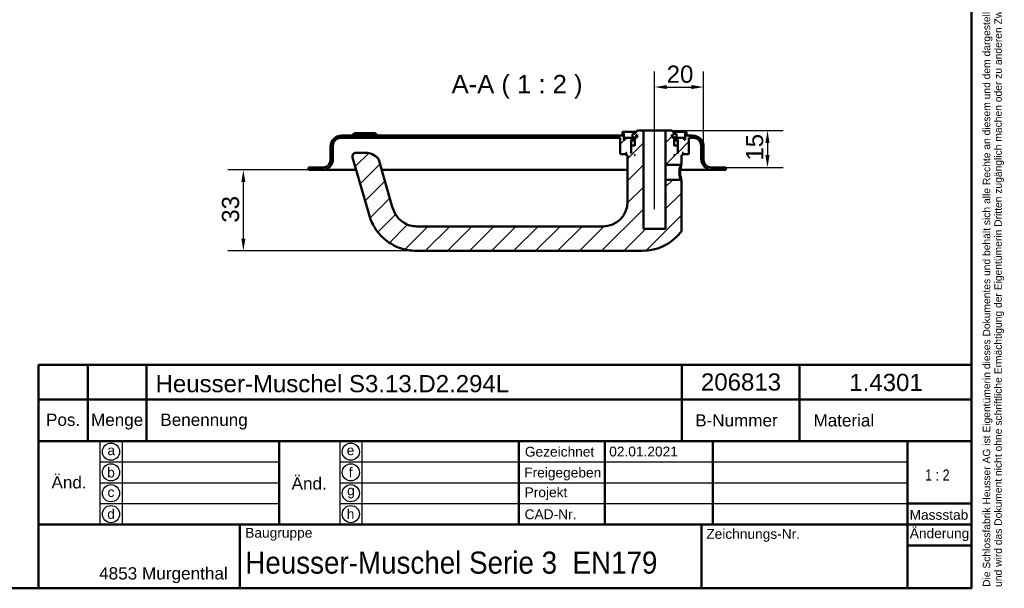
# Model space of a CAD drawing. Header units: millimetres. Extents: x 20 to 833, y 20 to 574.
# Tile 4 of 5: x 432 to 833, y 20 to 252. Entities that reach past the tile are written whole.
import ezdxf
from ezdxf.enums import TextEntityAlignment as Align

# ---------------------------------------------------------------- set-up
doc = ezdxf.new("R2010")
doc.units = ezdxf.units.MM
doc.header["$LTSCALE"] = 2
for name, color, linetype, lineweight in [('Bemaßungen(DIN)', 7, 'Continuous', 25), ('Mittellinie(DIN)', 7, 'Continuous', 25), ('Sichtbare Kanten(DIN)', 7, 'Continuous', 50), ('Skizziergeometrie(DIN)', 7, 'Continuous', 50), ('Skizzierlinie(DIN)', 7, 'Continuous', 25), ('Symbole(DIN)', 7, 'Continuous', 25)]:
    doc.layers.add(name, color=color, linetype=linetype, lineweight=lineweight)
doc.layers.add('Schraffur', color=179, linetype='Continuous', lineweight=9, true_color=0x1e1e47)
doc.styles.add('Aktuell-DIN', font='arial.ttf')
doc.styles.add('Aktuell-DINGroßer Text', font='arial.ttf')
doc.styles.add('STANDARD-DIN~0', font='arial.ttf')
doc.styles.add('Textstil10', font='arial.ttf')
doc.styles.add('Textstil41', font='arial.ttf', dxfattribs={"width": 0.8})
doc.styles.add('Textstil83', font='arial.ttf', dxfattribs={"width": 0.8})
doc.dimstyles.new('CAD-LAN', dxfattribs={"dimscale": 2, "dimtxt": 3.5, "dimasz": 2.5, "dimexe": 3.175, "dimexo": 0, "dimgap": 0.8, "dimtad": 1, "dimrnd": 1e-08, "dimtxsty": 'STANDARD-DIN~0', "dimcen": 0.09, "dimdle": 10, "dimclrd": 250, "dimclre": 250, "dimclrt": 250, "dimadec": 0, "dimazin": 2, "dimtfac": 1, "dimtmove": 0, "dimatfit": 3, "dimfxl": 1, "dimtolj": 1, "dimtzin": 0, "dimlwd": 25, "dimlwe": 25, "dimarcsym": 0})

# ---------------------------------------------------------------- blocks, each defined once
blk = doc.blocks.new('Ränder Standardrahmen')
at = {"layer": 'Skizziergeometrie(DIN)', "flags": 128}
blk.add_lwpolyline([(10, 10), (10, 287), (410, 287), (410, 10), (10, 10)], dxfattribs=at)
blk = doc.blocks.new('Schriftfelder Heusser')
at = {"layer": 'Skizziergeometrie(DIN)'}
for p, q in [((101, 229.92), (101, 236.92)), ((101, 236.92), (291, 236.92)), ((111, 229.92), (111, 236.92)), ((123, 229.92), (123, 236.92)), ((232, 229.92), (232, 236.92)), ((256, 229.92), (256, 236.92)), ((291, 236.92), (291, 229.92)), ((101, 191.42), (101, 229.92)), ((101, 229.92), (291, 229.92)), ((111, 229.92), (111, 221.42)), ((123, 229.92), (123, 221.42)), ((232, 229.92), (232, 221.42)), ((256, 229.92), (256, 221.42)), ((291, 229.92), (291, 191.42)), ((101, 221.42), (291, 221.42)), ((150, 221.42), (150, 204.42)), ((198.85, 221.42), (198.85, 204.42)), ((216.35, 221.42), (216.35, 204.42)), ((238.35, 221.42), (238.35, 204.42)), ((278, 221.42), (278, 191.42)), ((278, 208.67), (291, 208.67)), ((101, 204.42), (291, 204.42)), ((142, 204.42), (142, 191.42)), ((236, 204.42), (236, 191.42)), ((278, 200.17), (291, 200.17)), ((291, 191.42), (101, 191.42))]:
    blk.add_line(p, q, dxfattribs=at)
at = {"layer": 'Skizzierlinie(DIN)'}
for p, q in [((113.5, 221.42), (113.5, 204.42)), ((118, 221.42), (118, 204.42)), ((162.35, 221.42), (162.35, 204.42)), ((166.85, 221.42), (166.85, 204.42)), ((113.5, 217.17), (150, 217.17)), ((162.35, 217.17), (278, 217.17)), ((113.5, 212.92), (150, 212.92)), ((162.35, 212.92), (278, 212.92)), ((113.5, 208.67), (150, 208.67)), ((162.35, 208.67), (278, 208.67))]:
    blk.add_line(p, q, dxfattribs=at)
for centre in [(115.75, 219.25), (164.6, 219.25), (115.75, 215.04), (164.6, 215.04), (115.75, 210.79), (164.6, 210.79), (115.75, 206.54), (164.6, 206.54)]:
    blk.add_circle(centre, 1.75, dxfattribs=at)
at = {"layer": 'Symbole(DIN)', "color": 7, "insert": (293.33, 191.7), "char_height": 1.5, "width": 182.3003, "attachment_point": 1, "rotation": 90, "line_spacing_factor": 0.944221, "style": 'Aktuell-DIN'}
blk.add_mtext('\\fArial|b0|i0;\\H1.5000;Die Schlossfabrik Heusser AG ist Eigentümerin dieses Dokumentes und behält sich alle Rechte an diesem und dem dargestellten Gegenstand vor. Der Empfänger anerkennt diese Rechte\\Pund wird das Dokument nicht ohne schriftliche Ermächtigung der Eigentümerin Dritten zugänglich machen oder zu anderen Zwecken verwenden, zu dem es ihm übergeben worden ist.\\P ', dxfattribs=at)
at = {"layer": 'Symbole(DIN)', "color": 179, "true_color": 0x262659, "style": 'Aktuell-DIN'}
for s, insert, char_height, attachment_point in [('Pos.', (106, 227), 2.489, 2), ('Menge', (117, 227), 2.489, 2), ('Benennung', (125.81, 225.38), 2.489, 4), ('B-Nummer', (234.74, 225.62), 2.489, 4), ('Material', (265.02, 225.62), 2.489, 5), ('\\fArial|b0|i0;a', (115.81, 219.53), 2, 5), ('\\fArial|b0|i0;e', (164.54, 219.53), 2, 5), ('\\fArial|b0|i0;Gezeichnet', (200.05, 219.23), 2, 4), ('\\fArial|b0|i0;b', (115.75, 215), 2, 5), ('\\fArial|b0|i0;f', (164.55, 215.06), 2, 5), ('\\fArial|b0|i0;Freigegeben', (199.92, 216), 2, 1), ('\\fArial|b0|i0;c', (115.75, 211.01), 2, 5), ('\\fArial|b0|i0;g', (164.63, 211.05), 2, 5), ('\\fArial|b0|i0;Projekt', (200, 211.98), 2, 1), ('\\fArial|b0|i0;d', (115.76, 206.55), 2, 5), ('\\fArial|b0|i0;h', (164.55, 206.57), 2, 5), ('\\fArial|b0|i0;CAD-Nr.', (200, 207.5), 2, 1), ('\\fArial|b0|i0;\\H2.0000;Massstab', (284.39, 206.37), 2, 5), ('\\fArial|b0|i0;\\H2.0000;Baugruppe', (143.1, 203.73), 2, 1), ('\\fArial|b0|i0;Zeichnungs-Nr.', (237, 203.5), 2, 1), ('\\fArial|b0|i0;\\H2.5000;4853 Murgenthal', (113.33, 192.46), 2.5, 7)]:
    blk.add_mtext(s, dxfattribs=dict(at, insert=insert, char_height=char_height, attachment_point=attachment_point))
at = {"layer": 'Symbole(DIN)', "color": 179, "true_color": 0x262659, "attachment_point": 5, "style": 'Aktuell-DIN'}
for s, insert, char_height, width in [('Änd.', (107.21, 213), 2.489, 12.3494), ('Änd.', (156.12, 212.76), 2.489, 12.3494), ('\\fArial|b0|i0;Änderung', (284.51, 202.33), 2, 12.1143)]:
    blk.add_mtext(s, dxfattribs=dict(at, insert=insert, char_height=char_height, width=width))
at = {"layer": 'Symbole(DIN)', "color": 7, "insert": (143.1, 196.62), "char_height": 4.5, "width": 90.18, "attachment_point": 4, "style": 'Aktuell-DIN'}
blk.add_mtext('\\fArial|b0|i0;\\W0.90;\\H4.5000;Heusser-Muschel Serie 3  EN179', dxfattribs=at)
at = {"layer": 'Symbole(DIN)', "color": 179, "true_color": 0x262659, "style": 'Textstil10'}
blk.add_attdef('ERSTELLUNGSDATUM_001', (217.23, 218.29), '', height=2, dxfattribs=at)
at = {"layer": 'Symbole(DIN)', "color": 179, "true_color": 0x262659}
for tag, height, style, p in [('AUTOR', 2.49, 'Aktuell-DIN', (240.03, 219.26)), ('KONTROLLDATUM', 2, 'Textstil10', (217.42, 215.04)), ('KONTROLLIERT_VON', 2, 'Textstil10', (239.98, 215.05))]:
    blk.add_attdef(tag, text='', height=height, dxfattribs=dict(at, style=style)).set_placement(p, align=Align.MIDDLE_LEFT)
at = {"layer": 'Symbole(DIN)', "color": 7, "style": 'Textstil83', "width": 0.8}
blk.add_attdef('Anfänglicher_Ansichtsmaßstab_001', (281.57, 213.34), '', height=2.3, dxfattribs=at)
at = {"layer": 'Symbole(DIN)', "color": 179, "true_color": 0x262659, "style": 'Textstil10'}
blk.add_attdef('PROJEKT', text='', height=2, dxfattribs=at).set_placement((217.77, 209.72), align=Align.BOTTOM_LEFT)
at = {"layer": 'Symbole(DIN)', "color": 7, "style": 'Textstil41', "width": 0.8}
blk.add_attdef('STATUS', text='', height=5, dxfattribs=at).set_placement((284.53, 195.86), align=Align.MIDDLE_CENTER)
blk = doc.blocks.new('*D25')
at = {"layer": 'Bemaßungen(DIN)', "color": 250, "linetype": 'Continuous', "lineweight": 25, "true_color": 0x3f3f3f, "transparency": 16777216}
for p, q in [((690.93, 211.51), (690.93, 230.62)), ((710.93, 200.01), (710.93, 230.62)), ((695.93, 224.27), (705.93, 224.27))]:
    blk.add_line(p, q, dxfattribs=at)
at = {"layer": 'Bemaßungen(DIN)', "color": 250, "linetype": 'Continuous', "true_color": 0x3f3f3f, "transparency": 16777216}
for points in [[(695.93, 225.1), (695.93, 223.44), (690.93, 224.27)], [(705.93, 225.1), (705.93, 223.44), (710.93, 224.27)]]:
    blk.add_solid(points, dxfattribs=at)
at = {"layer": 'Defpoints', "color": 0, "linetype": 'Continuous', "transparency": 16777216}
for p in [(710.93, 224.27), (690.93, 211.51), (710.93, 200.01)]:
    blk.add_point(p, dxfattribs=at)
at = {"layer": 'Bemaßungen(DIN)', "color": 250, "linetype": 'Continuous', "lineweight": 25, "true_color": 0x3f3f3f, "transparency": 16777216, "insert": (695.87, 233.02), "char_height": 7, "attachment_point": 1, "style": 'STANDARD-DIN~0'}
blk.add_mtext('\\A1;20', dxfattribs=at)
blk = doc.blocks.new('*D26')
at = {"layer": 'Bemaßungen(DIN)', "color": 250, "linetype": 'Continuous', "lineweight": 25, "true_color": 0x3f3f3f, "transparency": 16777216}
for p, q in [((697.93, 206.51), (743.28, 206.51)), ((736.93, 201.51), (736.93, 196.51)), ((719.93, 191.51), (743.28, 191.51))]:
    blk.add_line(p, q, dxfattribs=at)
at = {"layer": 'Bemaßungen(DIN)', "color": 250, "linetype": 'Continuous', "true_color": 0x3f3f3f, "transparency": 16777216}
for points in [[(736.1, 201.51), (737.76, 201.51), (736.93, 206.51)], [(736.1, 196.51), (737.76, 196.51), (736.93, 191.51)]]:
    blk.add_solid(points, dxfattribs=at)
at = {"layer": 'Defpoints', "color": 0, "linetype": 'Continuous', "transparency": 16777216}
for p in [(697.93, 206.51), (719.93, 191.51), (736.93, 191.51)]:
    blk.add_point(p, dxfattribs=at)
at = {"layer": 'Bemaßungen(DIN)', "color": 250, "linetype": 'Continuous', "lineweight": 25, "true_color": 0x3f3f3f, "transparency": 16777216, "insert": (728.18, 194.29), "char_height": 7, "attachment_point": 1, "rotation": 90, "style": 'STANDARD-DIN~0'}
blk.add_mtext('\\A1;15', dxfattribs=at)
blk = doc.blocks.new('*D27')
at = {"layer": 'Bemaßungen(DIN)', "color": 250, "linetype": 'Continuous', "lineweight": 25, "true_color": 0x3f3f3f, "transparency": 16777216}
for p, q in [((549.93, 190.51), (517.08, 190.51)), ((523.43, 162.51), (523.43, 185.51)), ((593.93, 157.51), (517.08, 157.51))]:
    blk.add_line(p, q, dxfattribs=at)
at = {"layer": 'Bemaßungen(DIN)', "color": 250, "linetype": 'Continuous', "true_color": 0x3f3f3f, "transparency": 16777216}
for points in [[(522.6, 185.51), (524.26, 185.51), (523.43, 190.51)], [(522.6, 162.51), (524.26, 162.51), (523.43, 157.51)]]:
    blk.add_solid(points, dxfattribs=at)
at = {"layer": 'Defpoints', "color": 0, "linetype": 'Continuous', "transparency": 16777216}
for p in [(523.43, 190.51), (549.93, 190.51), (593.93, 157.51)]:
    blk.add_point(p, dxfattribs=at)
at = {"layer": 'Bemaßungen(DIN)', "color": 250, "linetype": 'Continuous', "lineweight": 25, "true_color": 0x3f3f3f, "transparency": 16777216, "insert": (514.68, 168.99), "char_height": 7, "attachment_point": 1, "rotation": 90, "style": 'STANDARD-DIN~0'}
blk.add_mtext('\\A1;33', dxfattribs=at)

msp = doc.modelspace()

# ---------------------------------------------------------------- hatches: boundary and pattern name
at = {"layer": 'Schraffur'}
h = msp.add_hatch(dxfattribs=at)
h.set_pattern_fill('ANSI31', color=256, scale=50.8, style=0)
h.set_pattern_definition([(45, (0, 0), (-4.49013, 4.49013), [])])
edge = h.paths.add_edge_path()
edge.add_spline(control_points=[(701.557, 192.505), (701.619, 192.565), (701.68, 192.625), (701.804, 192.745), (701.867, 192.806), (701.93, 192.866)], knot_values=[-0.0518079, -0.0518079, -0.0518079, -0.0518079, -0.0259867, -0.0259867, 0, 0, 0, 0], degree=3, periodic=0)
edge.add_line((701.93, 192.866), (701.93, 196.505))
edge.add_line((701.93, 196.505), (702.23, 196.505))
edge.add_line((702.23, 196.505), (702.43, 196.705))
edge.add_line((702.43, 196.705), (702.43, 197.305))
edge.add_line((702.43, 197.305), (702.23, 197.505))
edge.add_line((702.23, 197.505), (702.53, 197.505))
edge.add_line((702.53, 197.505), (702.53, 197.005))
edge.add_line((702.53, 197.005), (702.63, 196.905))
edge.add_line((702.63, 196.905), (704.73, 196.905))
edge.add_line((704.73, 196.905), (704.93, 197.105))
edge.add_line((704.93, 197.105), (704.93, 203.505))
edge.add_line((704.93, 203.505), (706.93, 203.505))
edge.add_ellipse((706.93, 200.505), major_axis=(0, 3), ratio=1, start_angle=270, end_angle=360, ccw=False)
edge.add_line((709.93, 200.505), (709.93, 195.005))
edge.add_ellipse((714.43, 195.005), major_axis=(-4.5, 0), ratio=1, start_angle=0, end_angle=90)
edge.add_line((714.43, 190.505), (719.93, 190.505))
edge.add_line((719.93, 190.505), (719.93, 191.505))
edge.add_line((719.93, 191.505), (713.93, 191.505))
edge.add_ellipse((713.93, 194.505), major_axis=(0, -3), ratio=1, start_angle=270, end_angle=360, ccw=False)
edge.add_line((710.93, 194.505), (710.93, 200.005))
edge.add_ellipse((706.43, 200.005), major_axis=(4.5, 0), ratio=1, start_angle=0, end_angle=90)
edge.add_line((706.43, 204.505), (703.93, 204.505))
edge.add_line((703.93, 204.505), (703.93, 206.005))
edge.add_line((703.93, 206.005), (703.43, 206.005))
edge.add_line((703.43, 206.005), (703.43, 202.705))
edge.add_line((703.43, 202.705), (702.93, 202.705))
edge.add_line((702.93, 202.705), (702.93, 203.505))
edge.add_line((702.93, 203.505), (699.93, 203.505))
edge.add_line((699.93, 203.505), (699.93, 202.705))
edge.add_line((699.93, 202.705), (700.68, 202.705))
edge.add_line((700.68, 202.705), (700.48, 202.505))
edge.add_line((700.48, 202.505), (700.48, 197.705))
edge.add_line((700.48, 197.705), (700.68, 197.505))
edge.add_line((700.68, 197.505), (700.43, 197.505))
edge.add_line((700.43, 197.505), (700.43, 200.305))
edge.add_line((700.43, 200.305), (700.23, 200.505))
edge.add_line((700.23, 200.505), (699.13, 200.505))
edge.add_line((699.13, 200.505), (698.93, 200.305))
edge.add_line((698.93, 200.305), (698.93, 203.705))
edge.add_line((698.93, 203.705), (699.896, 203.705))
edge.add_line((699.896, 203.705), (699.896, 205.205))
edge.add_line((699.896, 205.205), (698.93, 205.205))
edge.add_line((698.93, 205.205), (698.93, 205.505))
edge.add_line((698.93, 205.505), (697.93, 206.505))
edge.add_line((697.93, 206.505), (695.43, 206.505))
edge.add_line((695.43, 206.505), (695.43, 192.505))
edge.add_line((695.43, 192.505), (701.557, 192.505))
h.paths.add_polyline_path([(698.03, 203.705), (698.03, 204.805), (698.394, 204.805), (698.394, 203.705)], flags=0)
h.paths.add_polyline_path([(699.13, 196.505), (698.93, 196.505), (698.93, 196.705)], flags=0)
edge = h.paths.add_edge_path()
edge.add_spline(control_points=[(701.93, 186.144), (701.868, 186.205), (701.806, 186.265), (701.682, 186.385), (701.62, 186.445), (701.558, 186.505)], knot_values=[-0.0519753, -0.0519753, -0.0519753, -0.0519753, -0.0259877, -0.0259877, -0.0001734, -0.0001734, -0.0001734, -0.0001734], degree=3, periodic=0)
edge.add_line((701.558, 186.505), (695.43, 186.505))
edge.add_line((695.43, 186.505), (695.43, 166.505))
edge.add_line((695.43, 166.505), (686.43, 166.505))
edge.add_line((686.43, 166.505), (686.43, 206.505))
edge.add_line((686.43, 206.505), (683.93, 206.505))
edge.add_line((683.93, 206.505), (682.93, 205.505))
edge.add_line((682.93, 205.505), (682.93, 205.205))
edge.add_line((682.93, 205.205), (681.963, 205.205))
edge.add_line((681.963, 205.205), (681.963, 203.705))
edge.add_line((681.963, 203.705), (682.93, 203.705))
edge.add_line((682.93, 203.705), (682.93, 200.305))
edge.add_line((682.93, 200.305), (682.73, 200.505))
edge.add_line((682.73, 200.505), (681.63, 200.505))
edge.add_line((681.63, 200.505), (681.43, 200.305))
edge.add_line((681.43, 200.305), (681.43, 197.505))
edge.add_line((681.43, 197.505), (681.18, 197.505))
edge.add_line((681.18, 197.505), (681.38, 197.705))
edge.add_line((681.38, 197.705), (681.38, 202.505))
edge.add_line((681.38, 202.505), (681.18, 202.705))
edge.add_line((681.18, 202.705), (681.93, 202.705))
edge.add_line((681.93, 202.705), (681.93, 203.505))
edge.add_line((681.93, 203.505), (678.93, 203.505))
edge.add_line((678.93, 203.505), (678.93, 202.705))
edge.add_line((678.93, 202.705), (678.43, 202.705))
edge.add_line((678.43, 202.705), (678.43, 206.005))
edge.add_line((678.43, 206.005), (677.93, 206.005))
edge.add_line((677.93, 206.005), (677.93, 204.505))
edge.add_line((677.93, 204.505), (563.43, 204.505))
edge.add_ellipse((563.43, 200.005), major_axis=(0, 4.5), ratio=1, start_angle=0, end_angle=90)
edge.add_line((558.93, 200.005), (558.93, 194.505))
edge.add_ellipse((555.93, 194.505), major_axis=(3, 0), ratio=1, start_angle=270, end_angle=360, ccw=False)
edge.add_line((555.93, 191.505), (549.93, 191.505))
edge.add_line((549.93, 191.505), (549.93, 190.505))
edge.add_line((549.93, 190.505), (555.43, 190.505))
edge.add_ellipse((555.43, 195.005), major_axis=(0, -4.5), ratio=1, start_angle=0, end_angle=90)
edge.add_line((559.93, 195.005), (559.93, 200.505))
edge.add_ellipse((562.93, 200.505), major_axis=(-3, 0), ratio=1, start_angle=270, end_angle=360, ccw=False)
edge.add_line((562.93, 203.505), (676.93, 203.505))
edge.add_line((676.93, 203.505), (676.93, 197.105))
edge.add_line((676.93, 197.105), (677.13, 196.905))
edge.add_line((677.13, 196.905), (679.23, 196.905))
edge.add_line((679.23, 196.905), (679.33, 197.005))
edge.add_line((679.33, 197.005), (679.33, 197.505))
edge.add_line((679.33, 197.505), (679.63, 197.505))
edge.add_line((679.63, 197.505), (679.43, 197.305))
edge.add_line((679.43, 197.305), (679.43, 196.705))
edge.add_line((679.43, 196.705), (679.63, 196.505))
edge.add_line((679.63, 196.505), (679.93, 196.505))
edge.add_line((679.93, 196.505), (679.93, 177.505))
edge.add_ellipse((669.93, 177.505), major_axis=(10, 0), ratio=1, start_angle=270, end_angle=360, ccw=False)
edge.add_line((669.93, 167.505), (593.93, 167.505))
edge.add_spline(control_points=[(593.93, 167.505), (593.068, 167.505), (592.202, 167.626), (590.528, 168.088), (589.729, 168.432), (587.851, 169.543), (586.841, 170.436), (585.327, 172.402), (584.639, 173.626), (584.103, 175.494)], knot_values=[-2.1009717, -2.1009717, -2.1009717, -2.1009717, -1.6733657, -1.6733657, -1.2398076, -1.2398076, -0.5829242, -0.5829242, 0, 0, 0, 0], degree=3, periodic=0)
edge.add_line((584.103, 175.494), (578.631, 194.577))
edge.add_ellipse((577.189, 194.164), major_axis=(1.442, 0.413), ratio=1, start_angle=0, end_angle=25.69736)
edge.add_ellipse((573.083, 190.505), major_axis=(5.227, 4.656), ratio=1, start_angle=0, end_angle=48.30264)
edge.add_line((573.083, 197.505), (569.379, 197.505))
edge.add_ellipse((569.379, 196.005), major_axis=(0, 1.5), ratio=1, start_angle=0, end_angle=106)
edge.add_line((567.937, 195.592), (574.491, 172.737))
edge.add_spline(control_points=[(574.491, 172.737), (574.906, 171.288), (575.38, 169.657), (577.496, 165.965), (578.643, 164.479), (581.651, 161.545), (583.819, 160.008), (588.872, 157.998), (591.399, 157.505), (593.93, 157.505)], knot_values=[-3.2187205, -3.2187205, -3.2187205, -3.2187205, -2.3250447, -2.3250447, -1.6316215, -1.6316215, -0.7590868, -0.7590868, 0, 0, 0, 0], degree=3, periodic=0)
edge.add_line((593.93, 157.505), (685.93, 157.505))
edge.add_ellipse((685.93, 177.505), major_axis=(0, -20), ratio=1, start_angle=0, end_angle=52.1433)
edge.add_spline(control_points=[(701.721, 165.231), (701.797, 165.331), (701.856, 165.445), (701.917, 165.657), (701.931, 165.751), (701.93, 165.845)], knot_values=[-0.0660799, -0.0660799, -0.0660799, -0.0660799, -0.0283126, -0.0283126, 0, 0, 0, 0], degree=3, periodic=0)
edge.add_line((701.93, 165.845), (701.93, 186.144))
h.paths.add_polyline_path([(682.93, 196.505), (682.73, 196.505), (682.93, 196.705)], flags=0)
h.paths.add_polyline_path([(683.83, 204.805), (683.83, 203.705), (683.466, 203.705), (683.466, 204.805)], flags=0)

# ---------------------------------------------------------------- linework, layer by layer
at = {"layer": 'Mittellinie(DIN)', "linetype": 'Continuous'}
msp.add_line((690.93, 174.505), (690.93, 211.505), dxfattribs=at)
at = {"layer": 'Sichtbare Kanten(DIN)'}
for p, q in [((568.68, 205.505), (567.68, 204.505)), ((568.68, 205.505), (577.18, 205.505)), ((577.18, 205.505), (578.18, 204.505)), ((678.43, 206.005), (677.93, 206.005)), ((677.93, 206.005), (677.93, 204.505)), ((678.43, 202.705), (678.43, 206.005)), ((678.43, 206.005), (683.43, 206.005)), ((682.93, 205.205), (681.963, 205.205)), ((681.963, 205.205), (681.963, 203.705)), ((683.93, 206.505), (682.93, 205.505)), ((682.93, 205.505), (682.93, 205.205)), ((683.466, 203.705), (683.466, 204.805)), ((683.466, 204.805), (683.83, 204.805)), ((683.83, 204.805), (683.83, 203.705)), ((686.43, 206.505), (683.93, 206.505)), ((686.43, 166.505), (686.43, 206.505)), ((686.43, 206.505), (695.43, 206.505)), ((697.93, 206.505), (695.43, 206.505)), ((695.43, 206.505), (695.43, 192.505)), ((698.93, 205.505), (697.93, 206.505)), ((698.03, 203.705), (698.03, 204.805)), ((698.03, 204.805), (698.394, 204.805)), ((698.394, 204.805), (698.394, 203.705)), ((698.43, 206.005), (703.43, 206.005)), ((698.93, 205.205), (698.93, 205.505)), ((699.896, 205.205), (698.93, 205.205)), ((699.896, 203.705), (699.896, 205.205)), ((703.93, 206.005), (703.43, 206.005)), ((703.43, 206.005), (703.43, 202.705)), ((703.93, 204.505), (703.93, 206.005)), ((562.93, 203.505), (676.93, 203.505)), ((677.93, 204.505), (563.43, 204.505)), ((676.93, 203.505), (676.93, 197.105)), ((678.93, 202.705), (678.43, 202.705)), ((681.93, 203.505), (678.93, 203.505)), ((678.93, 203.505), (678.93, 202.705)), ((681.38, 202.505), (681.18, 202.705)), ((681.18, 202.705), (681.93, 202.705)), ((681.38, 197.705), (681.38, 202.505)), ((681.38, 202.505), (682.93, 202.505)), ((681.93, 202.705), (681.93, 203.505)), ((681.93, 203.505), (682.93, 203.505)), ((682.93, 202.705), (681.93, 202.705)), ((681.963, 203.705), (682.93, 203.705)), ((682.93, 203.705), (682.93, 200.305)), ((683.83, 203.705), (683.466, 203.705)), ((698.394, 203.705), (698.03, 203.705)), ((698.93, 200.305), (698.93, 203.705)), ((698.93, 203.705), (699.896, 203.705)), ((698.93, 203.505), (699.93, 203.505)), ((699.93, 202.705), (698.93, 202.705)), ((698.93, 202.505), (700.48, 202.505)), ((702.93, 203.505), (699.93, 203.505)), ((699.93, 203.505), (699.93, 202.705)), ((699.93, 202.705), (700.68, 202.705)), ((700.68, 202.705), (700.48, 202.505)), ((700.48, 202.505), (700.48, 197.705)), ((702.93, 202.705), (702.93, 203.505)), ((703.43, 202.705), (702.93, 202.705)), ((706.43, 204.505), (703.93, 204.505)), ((704.93, 197.105), (704.93, 203.505)), ((704.93, 203.505), (706.93, 203.505)), ((558.93, 200.005), (558.93, 194.505)), ((559.93, 195.005), (559.93, 200.505)), ((573.083, 197.505), (569.379, 197.505)), ((676.93, 197.105), (677.13, 196.905)), ((677.13, 196.905), (679.23, 196.905)), ((679.23, 196.905), (679.33, 197.005)), ((679.23, 196.905), (679.43, 196.905)), ((679.33, 197.005), (679.33, 197.505)), ((679.33, 197.505), (679.63, 197.505)), ((679.43, 197.005), (679.33, 197.005)), ((679.63, 197.505), (679.43, 197.305)), ((679.43, 197.305), (679.43, 196.705)), ((679.43, 196.705), (679.63, 196.505)), ((681.18, 197.505), (681.38, 197.705)), ((681.43, 197.505), (681.18, 197.505)), ((681.43, 197.705), (681.38, 197.705)), ((681.63, 200.505), (681.43, 200.305)), ((681.43, 200.305), (681.43, 197.505)), ((682.73, 200.505), (681.63, 200.505)), ((682.93, 200.305), (682.73, 200.505)), ((682.93, 200.505), (682.73, 200.505)), ((682.73, 196.505), (682.93, 196.705)), ((682.93, 196.705), (682.93, 196.505)), ((699.13, 200.505), (698.93, 200.305)), ((699.13, 200.505), (698.93, 200.505)), ((698.93, 196.505), (698.93, 196.705)), ((698.93, 196.705), (699.13, 196.505)), ((700.23, 200.505), (699.13, 200.505)), ((700.43, 200.305), (700.23, 200.505)), ((700.43, 197.505), (700.43, 200.305)), ((700.48, 197.705), (700.43, 197.705)), ((700.68, 197.505), (700.43, 197.505)), ((700.48, 197.705), (700.68, 197.505)), ((702.43, 197.305), (702.23, 197.505)), ((702.23, 197.505), (702.53, 197.505)), ((702.23, 196.505), (702.43, 196.705)), ((702.43, 196.705), (702.43, 197.305)), ((702.53, 197.005), (702.43, 197.005)), ((702.43, 196.905), (702.63, 196.905)), ((702.53, 197.505), (702.53, 197.005)), ((702.53, 197.005), (702.63, 196.905)), ((702.63, 196.905), (704.73, 196.905)), ((704.73, 196.905), (704.93, 197.105)), ((709.93, 200.505), (709.93, 195.005)), ((710.93, 194.505), (710.93, 200.005)), ((567.937, 195.592), (574.491, 172.737)), ((584.103, 175.494), (578.631, 194.577)), ((679.63, 196.505), (679.93, 196.505)), ((679.93, 196.505), (679.93, 177.505)), ((682.93, 196.505), (682.73, 196.505)), ((699.13, 196.505), (698.93, 196.505)), ((701.557, 192.505), (701.929, 192.866)), ((701.93, 192.866), (701.93, 196.505)), ((701.93, 196.505), (702.23, 196.505)), ((555.93, 191.505), (549.93, 191.505)), ((549.93, 191.505), (549.93, 190.505)), ((549.93, 190.505), (555.43, 190.505)), ((555.43, 190.505), (566.93, 190.505)), ((566.93, 190.505), (569.396, 190.505)), ((579.799, 190.505), (679.93, 190.505)), ((695.43, 192.505), (701.557, 192.505)), ((695.43, 186.505), (695.43, 192.505)), ((701.418, 190.505), (702.93, 190.505)), ((702.93, 190.505), (714.43, 190.505)), ((719.93, 191.505), (713.93, 191.505)), ((714.43, 190.505), (719.93, 190.505)), ((719.93, 190.505), (719.93, 191.505)), ((701.558, 186.505), (695.43, 186.505)), ((695.43, 186.505), (695.43, 166.505)), ((701.93, 186.144), (701.558, 186.505)), ((701.93, 165.845), (701.93, 186.144)), ((669.93, 167.505), (593.93, 167.505)), ((695.43, 166.505), (686.43, 166.505)), ((593.93, 157.505), (685.93, 157.505))]:
    msp.add_line(p, q, dxfattribs=at)
for centre, radius, start, end in [((563.43, 200.005), 4.5, 90, 180), ((562.93, 200.505), 3, 90, 180), ((706.43, 200.005), 4.5, 0, 90), ((706.93, 200.505), 3, 0, 90), ((569.379, 196.005), 1.5, 90, 196), ((573.083, 190.505), 7, 41.69736, 90), ((555.43, 195.005), 4.5, 270, 0), ((555.93, 194.505), 3, 270, 0), ((577.189, 194.164), 1.5, 16, 41.69736), ((714.43, 195.005), 4.5, 180, 270), ((713.93, 194.505), 3, 180, 270), ((669.93, 177.505), 10, 270, 0), ((685.93, 177.505), 20, 270, 322.1433)]:
    msp.add_arc(centre, radius, start, end, dxfattribs=at)
for points, knots in [([(701.93, 186.144), (701.93, 186.144), (701.886, 186.285), (701.496, 187.48), (701.32, 189.506), (701.499, 191.533), (701.886, 192.725), (701.929, 192.866), (701.929, 192.866)], [-1.5862907, -1.5862907, -1.5862907, -1.5862907, -1.510764, -1.2086112, -1.0575348, -0.9064584, -0.6043056, -0.5287975, -0.5287975, -0.5287975, -0.5287975]), ([(701.557, 192.505), (701.557, 192.505), (701.549, 192.479), (701.532, 192.429), (701.462, 192.228), (701.248, 191.618), (701.119, 190.812), (701.055, 190.41), (701.012, 189.958), (701.012, 189.506), (701.011, 189.054), (701.054, 188.602), (701.118, 188.199), (701.247, 187.393), (701.462, 186.783), (701.532, 186.582), (701.55, 186.531), (701.558, 186.505), (701.558, 186.505)], [2.643872, 2.643872, 2.643872, 2.643872, 2.7193751, 2.7193751, 2.7193751, 3.0215279, 3.0215279, 3.0215279, 3.1726043, 3.1726043, 3.1726043, 3.3236807, 3.3236807, 3.3236807, 3.6258335, 3.6258335, 3.6258335, 3.7015624, 3.7015624, 3.7015624, 3.7015624]), ([(574.491, 172.737), (574.906, 171.288), (575.38, 169.657), (577.496, 165.965), (578.643, 164.479), (581.651, 161.545), (583.819, 160.008), (588.872, 157.998), (591.399, 157.505), (593.93, 157.505)], [-3.2187205, -3.2187205, -3.2187205, -3.2187205, -2.3250447, -2.3250447, -1.6316215, -1.6316215, -0.7590868, -0.7590868, 0, 0, 0, 0]), ([(593.93, 167.505), (593.068, 167.505), (592.202, 167.626), (590.528, 168.088), (589.729, 168.432), (587.851, 169.543), (586.841, 170.436), (585.327, 172.402), (584.639, 173.626), (584.103, 175.494)], [-2.1009717, -2.1009717, -2.1009717, -2.1009717, -1.6733657, -1.6733657, -1.2398076, -1.2398076, -0.5829242, -0.5829242, 0, 0, 0, 0]), ([(701.72, 165.232), (701.797, 165.331), (701.856, 165.445), (701.917, 165.657), (701.931, 165.751), (701.931, 165.845)], [-0.066079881, -0.066079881, -0.066079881, -0.066079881, -0.028312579, -0.028312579, 0, 0, 0, 0])]:
    msp.add_open_spline(points, degree=3, knots=knots, dxfattribs=at)

# ---------------------------------------------------------------- block references
at = {"xscale": 2, "yscale": 2, "zscale": 2}
msp.add_blockref('Ränder Standardrahmen', (0, 0), dxfattribs=at)
msp.add_blockref('Schriftfelder Heusser', (238, -362.833), dxfattribs=at).add_auto_attribs({'ERSTELLUNGSDATUM_001': '02.01.2021', 'Anfänglicher_Ansichtsmaßstab_001': '1 : 2'})

# ---------------------------------------------------------------- texts
at = {"layer": 'Symbole(DIN)', "color": 7, "insert": (608.257, 219.505), "char_height": 7.4676, "attachment_point": 7, "style": 'Aktuell-DINGroßer Text'}
msp.add_mtext('A-A ( 1 : 2 )', dxfattribs=at)
at = {"layer": 'Symbole(DIN)', "color": 7, "char_height": 7, "attachment_point": 1, "style": 'Aktuell-DIN'}
for s, insert, width in [('{\\fArial|b0|i0;\\H7.0000;Heusser-Muschel S3.13.D2.294L}', (487.659, 106.906), 144.02821), ('{\\fArial|b0|i0;\\H7.0000;206813}', (709.83, 107.58), 32.62043), ('{\\fArial|b0|i0;\\H7.0000;1.4301}', (770.274, 107.401), 29.89939)]:
    msp.add_mtext(s, dxfattribs=dict(at, insert=insert, width=width))

# ---------------------------------------------------------------- dimensions: what is measured, and where the dimension line sits
at = {"layer": 'Bemaßungen(DIN)', "color": 250, "linetype": 'Continuous', "lineweight": 25, "true_color": 0x3f3f3f}
for base, p1, p2, angle, picture, middle in [((710.93, 224.271), (690.93, 211.505), (710.93, 200.005), 180, '*D25', (700.93, 224.271)), ((736.93, 191.505), (697.93, 206.505), (719.93, 191.505), 90, '*D26', (736.93, 199.005)), ((523.43, 190.505), (593.93, 157.505), (549.93, 190.505), 90, '*D27', (523.43, 174.005))]:
    dim = msp.add_linear_dim(base=base, p1=p1, p2=p2, angle=angle, dimstyle='CAD-LAN', override={"dimgap": 0.8, "dimdec": 2, "dimtol": 0, "dimlim": 0, "dimtp": 0, "dimtm": 0, "dimtdec": 2, "dimtofl": 0, "dimatfit": 1}, dxfattribs=at)
    dim.commit()
    dim.dimension.update_dxf_attribs({"geometry": picture, "text_midpoint": middle, "dimtype": 160})

doc.saveas('drawing.dxf')
